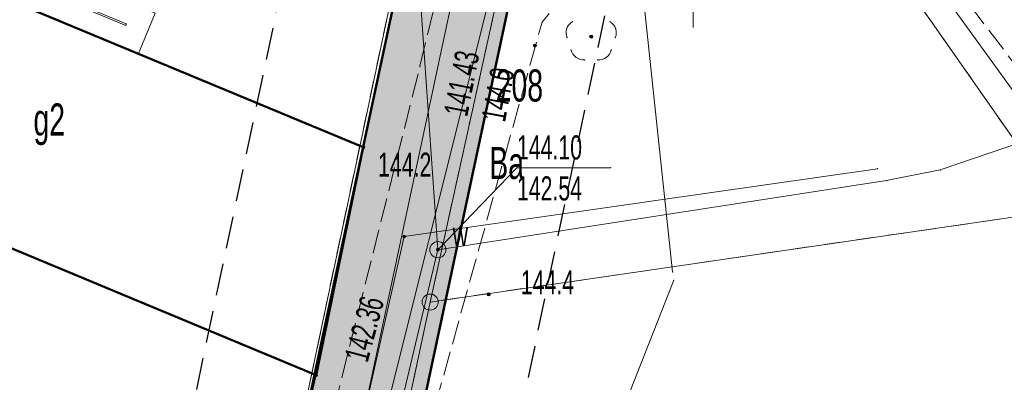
# Model space of a CAD drawing. Extents: x 6456700 to 6518119, y 5963420 to 5980059.
# Tile 140 of 256: x 6512148 to 6512178, y 5965685 to 5965697. Entities that reach past the tile are written whole.
import ezdxf
from ezdxf.enums import TextEntityAlignment as Align

# ---------------------------------------------------------------- set-up
doc = ezdxf.new("R2010")
doc.units = 0
doc.header["$MEASUREMENT"] = 0
for name, pattern in [('L_0_03', [1, 0.5, -0.5]), ('L_0_04', [1.5, 1, -0.5]), ('L_0_52', [1, 0.75, -0.25])]:
    doc.linetypes.add(name, pattern=pattern)
doc.layers.get('0').update_dxf_attribs({"color": 2, "linetype": 'CONTINUOUS', "lineweight": 5})
for name, color, linetype, lineweight in [('18mm Kreska ciągła', 7, 'CONTINUOUS', 18), ('202_punkt_graniczny', 7, 'CONTINUOUS', 18), ('210_oznaczenie_konturu_uzytku_gruntowego', 96, 'CONTINUOUS', 18), ('211_numer_dzialki_ewidencyjnej', 7, 'CONTINUOUS', 18), ('218_kontur_uzytku_gruntowego', 96, 'L_0_03', 18), ('219_dzialka_ewidencyjna', 7, 'CONTINUOUS', 18), ('312_budynek_ewidencyjny', 7, 'CONTINUOUS', 18), ('312_oznaczenie_budynku_ewidencyjnego_Atr117', 7, 'CONTINUOUS', 18), ('50mm Kreska ciągła', 7, 'CONTINUOUS', 50), ('9mm Kreska ciągła', 252, 'CONTINUOUS', 9), ('brama', 7, 'CONTINUOUS', 18), ('drzewo_lisciaste', 7, 'CONTINUOUS', 18), ('jezdnia', 7, 'CONTINUOUS', 18), ('komora_podziemna', 7, 'CONTINUOUS', 18), ('komora_podziemna_Atr17', 7, 'CONTINUOUS', 18), ('ogrodzenie_trwale', 7, 'CONTINUOUS', 18), ('pikieta_naturalna', 7, 'CONTINUOUS', 18), ('pikieta_naturalna_Atr2', 7, 'CONTINUOUS', 18), ('przewod_elektroenergetyczny_podziemny', 7, 'CONTINUOUS', 18), ('przewod_kanalizacyjny', 7, 'CONTINUOUS', 18), ('przewod_wodociagowy', 7, 'CONTINUOUS', 18), ('rzedna', 7, 'CONTINUOUS', 18), ('rzedna_Atr2', 7, 'CONTINUOUS', 18), ('rzedna_Atr3', 7, 'CONTINUOUS', 18), ('siatka_krzyrzy', 7, 'CONTINUOUS', 18), ('weranda_lub_ganek', 7, 'CONTINUOUS', 18), ('Zakres', 7, 'CONTINUOUS', 18)]:
    doc.layers.add(name, color=color, linetype=linetype, lineweight=lineweight)
doc.styles.get("Standard").update_dxf_attribs({"font": 'txt', "width": 0.75})

# ---------------------------------------------------------------- blocks, each defined once
blk = doc.blocks.new('mdcp_nowa')
at = {"layer": 'drzewo_lisciaste', "linetype": 'Continuous', "lineweight": 18, "true_color": 0x009900}
blk.add_hatch(color=94, dxfattribs=at).paths.add_polyline_path([(6494896.83, 5982147.17, 1), (6494896.83, 5982147.27, 1)])
at = {"layer": 'pikieta_naturalna', "linetype": 'Continuous', "lineweight": 18, "true_color": 0x000000}
for points in [[(6494895.08, 5982146.895, 1), (6494895.08, 5982146.985, 1)], [(6494889.74, 5982143.735, 1), (6494889.74, 5982143.825, 1)], [(6494893.64, 5982139.155, 1), (6494893.64, 5982139.245, 1)], [(6494888.27, 5982136.645, 1), (6494888.27, 5982136.735, 1)]]:
    blk.add_hatch(color=18, dxfattribs=at).paths.add_polyline_path(points)
at = {"layer": 'rzedna', "linetype": 'Continuous', "lineweight": 18, "true_color": 0x000000}
for points in [[(6494891.01, 5982140.955, 1), (6494891.01, 5982141.045, 1)], [(6494892.06, 5982140.545, 1), (6494892.06, 5982140.635, 1)]]:
    blk.add_hatch(color=18, dxfattribs=at).paths.add_polyline_path(points)
at = {"layer": '202_punkt_graniczny', "color": 7, "linetype": 'Continuous', "lineweight": 18}
blk.add_circle((6494891.82, 5982138.96), 0.25, dxfattribs=at)
at = {"layer": '202_punkt_graniczny'}
blk.add_point((6494891.82, 5982138.96), dxfattribs=at)
at = {"layer": '218_kontur_uzytku_gruntowego', "lineweight": 18, "flags": 128}
for points in [[(6494882.71, 5982111.1), (6494894.17, 5982165.25)], [(6494897.02, 5982162.55), (6494891.82, 5982138.96)], [(6494911.51, 5982141.83), (6494897.02, 5982162.55)], [(6494911.51, 5982141.83), (6494891.82, 5982138.96)], [(6494891.82, 5982138.96), (6494890.23, 5982131.5)]]:
    blk.add_lwpolyline(points, dxfattribs=at)
at = {"layer": '218_kontur_uzytku_gruntowego'}
blk.add_point((6494891.82, 5982138.96), dxfattribs=at)
blk.add_point((6494891.82, 5982138.96), dxfattribs=at)
blk.add_point((6494891.82, 5982138.96), dxfattribs=at)
blk.add_point((6494891.82, 5982138.96), dxfattribs=at)
blk.add_point((6494891.82, 5982138.96), dxfattribs=at)
blk.add_point((6494891.82, 5982138.96), dxfattribs=at)
at = {"layer": '219_dzialka_ewidencyjna', "color": 3, "linetype": 'Continuous', "lineweight": 18, "flags": 128}
for points in [[(6494882.71, 5982111.1), (6494894.17, 5982165.25)], [(6494897.02, 5982162.55), (6494891.82, 5982138.96)], [(6494897.02, 5982162.55), (6494911.51, 5982141.83)], [(6494891.82, 5982138.96), (6494911.51, 5982141.83)], [(6494891.82, 5982138.96), (6494880.02, 5982083.73)]]:
    blk.add_lwpolyline(points, dxfattribs=at)
at = {"layer": '219_dzialka_ewidencyjna', "color": 3}
blk.add_point((6494891.82, 5982138.96), dxfattribs=at)
blk.add_point((6494891.82, 5982138.96), dxfattribs=at)
blk.add_point((6494891.82, 5982138.96), dxfattribs=at)
at = {"layer": '312_budynek_ewidencyjny', "color": 7, "linetype": 'Continuous', "lineweight": 50, "flags": 128}
for points in [[(6494871.78, 5982151.25), (6494889.74, 5982143.78)], [(6494888.27, 5982136.69), (6494869.04, 5982144.69)], [(6494889.74, 5982143.78), (6494888.27, 5982136.69)]]:
    blk.add_lwpolyline(points, dxfattribs=at)
at = {"layer": '312_budynek_ewidencyjny'}
for p in [(6494889.74, 5982143.78), (6494889.74, 5982143.78), (6494888.27, 5982136.69), (6494888.27, 5982136.69)]:
    blk.add_point(p, dxfattribs=at)
at = {"layer": 'brama', "color": 7, "linetype": 'Continuous', "lineweight": 18, "flags": 128}
blk.add_lwpolyline([(6494887.08, 5982131.59), (6494888.27, 5982136.69)], dxfattribs=at)
at = {"layer": 'brama'}
blk.add_point((6494888.27, 5982136.69), dxfattribs=at)
at = {"layer": 'drzewo_lisciaste', "color": 94, "linetype": 'Continuous', "lineweight": 18}
blk.add_circle((6494896.83, 5982147.22), 0.05, dxfattribs=at)
at = {"layer": 'drzewo_lisciaste', "color": 94, "linetype": 'Continuous', "lineweight": 13}
for centre, start, end in [((6494896.45, 5982147.344), 121.308, 202.548), ((6494897.21, 5982147.344), 337.452, 58.692), ((6494896.595, 5982146.896), 193.221, 274.871), ((6494897.065, 5982146.896), 265.129, 346.779)]:
    blk.add_arc(centre, 0.4, start, end, dxfattribs=at)
at = {"layer": 'drzewo_lisciaste'}
for p in [(6494896.242, 5982147.686), (6494897.418, 5982147.686), (6494896.07, 5982147.468), (6494896.081, 5982147.191), (6494896.83, 5982147.22), (6494897.579, 5982147.191), (6494897.59, 5982147.468), (6494896.206, 5982146.805), (6494896.36, 5982146.572), (6494897.3, 5982146.572), (6494897.454, 5982146.805), (6494896.629, 5982146.497), (6494897.031, 5982146.497)]:
    blk.add_point(p, dxfattribs=at)
at = {"layer": 'jezdnia', "color": 7, "linetype": 'L_0_52', "lineweight": 18, "flags": 128}
blk.add_lwpolyline([(6494906.64, 5982204.07), (6494902.51, 5982191.42), (6494900.83, 5982182.45), (6494900.46, 5982175.05), (6494901.26, 5982168.49), (6494902.39, 5982165.03), (6494903.91, 5982162.32), (6494905.25, 5982160.72), (6494906.57, 5982160.82), (6494907.19, 5982160), (6494909.71, 5982156.82), (6494908.99, 5982155.65), (6494910.46, 5982153.38), (6494916.76, 5982144.94), (6494937.893, 5982116.515), (6494936.342, 5982111.073), (6494913.16, 5982142.2), (6494906.83, 5982150.55), (6494898.97, 5982152.01), (6494895.3, 5982147.67), (6494891.95, 5982135.64), (6494888.64, 5982134.89), (6494891.5, 5982146.29), (6494893.15, 5982153.16), (6494891.97, 5982154.04), (6494892.72, 5982157.79), (6494894.24, 5982158.91), (6494895.79, 5982169.13), (6494894.29, 5982173.33), (6494895.64, 5982177.43), (6494896.84, 5982181.98), (6494898.4, 5982189.84), (6494901.9, 5982203.21), (6494906.14, 5982216.99), (6494910.48, 5982216.25)], close=True, dxfattribs=at)
at = {"layer": 'jezdnia'}
for p in [(6494895.3, 5982147.67), (6494891.5, 5982146.29)]:
    blk.add_point(p, dxfattribs=at)
at = {"layer": 'komora_podziemna', "color": 5, "linetype": 'Continuous', "lineweight": 13}
blk.add_circle((6494892.06, 5982140.59), 0.25, dxfattribs=at)
at = {"layer": 'komora_podziemna'}
blk.add_point((6494892.06, 5982140.59), dxfattribs=at)
at = {"layer": 'ogrodzenie_trwale'}
for p in [(6494889.74, 5982143.78), (6494893.64, 5982139.2)]:
    blk.add_point(p, dxfattribs=at)
at = {"layer": 'pikieta_naturalna', "color": 7, "linetype": 'Continuous', "lineweight": 18}
for centre in [(6494895.08, 5982146.94), (6494889.74, 5982143.78), (6494893.64, 5982139.2), (6494888.27, 5982136.69)]:
    blk.add_circle(centre, 0.045, dxfattribs=at)
at = {"layer": 'pikieta_naturalna'}
for p in [(6494895.08, 5982146.94), (6494889.74, 5982143.78), (6494893.64, 5982139.2), (6494888.27, 5982136.69)]:
    blk.add_point(p, dxfattribs=at)
at = {"layer": 'przewod_elektroenergetyczny_podziemny', "color": 1, "linetype": 'Continuous', "lineweight": 18, "flags": 128}
for points in [[(6494893.89, 5982172.74), (6494895.24, 5982173.8), (6494895.34, 5982169.61), (6494897.18, 5982159.11), (6494897.89, 5982153.78), (6494899.36, 5982139.9)], [(6494912.53, 5982141.98), (6494896.58, 5982164.03), (6494894.06, 5982172.25)], [(6494852.6, 5982093.88), (6494858.5, 5982096.47), (6494881.43, 5982106.55), (6494887.59, 5982108.35), (6494891.55, 5982120.94), (6494892.43, 5982121.59), (6494895.31, 5982129.26), (6494899.4, 5982139.64)]]:
    blk.add_lwpolyline(points, dxfattribs=at)
at = {"layer": 'przewod_elektroenergetyczny_podziemny'}
for p in [(6494899.36, 5982139.9), (6494899.4, 5982139.64)]:
    blk.add_point(p, dxfattribs=at)
at = {"layer": 'przewod_kanalizacyjny', "color": 34, "linetype": 'Continuous', "lineweight": 18, "flags": 128}
for points in [[(6494893.62, 5982148.26), (6494877, 5982081.81)], [(6494874.85, 5982069.31), (6494891.01, 5982141), (6494905.74, 5982143.11)]]:
    blk.add_lwpolyline(points, dxfattribs=at)
at = {"layer": 'przewod_kanalizacyjny'}
for p in [(6494905.74, 5982143.11), (6494891.01, 5982141)]:
    blk.add_point(p, dxfattribs=at)
at = {"layer": 'przewod_wodociagowy', "color": 5, "linetype": 'Continuous', "lineweight": 18, "flags": 128}
for points in [[(6494887.26, 5982150.79), (6494891.49, 5982148.81), (6494892.06, 5982140.59)], [(6494912.84, 5982144.83), (6494907.69, 5982143.07), (6494906.02, 5982142.74), (6494892.06, 5982140.59)], [(6494892.06, 5982140.59), (6494877.83, 5982080.71), (6494875.47, 5982069.24), (6494867.82, 5982032.34), (6494861.63, 5982003.58), (6494849.58, 5981948.68), (6494837.65, 5981892.5), (6494825.12, 5981834.8), (6494813.48, 5981780.79), (6494801.71, 5981726.67), (6494790.16, 5981673.27), (6494780.64, 5981628.68), (6494769.72, 5981575.76), (6494760.13, 5981528.44), (6494749.03, 5981474.44), (6494737.27, 5981416.53), (6494726.02, 5981361.28), (6494715.35, 5981309.09), (6494713.3, 5981298.99), (6494710.89, 5981224.49)]]:
    blk.add_lwpolyline(points, dxfattribs=at)
at = {"layer": 'przewod_wodociagowy'}
for p in [(6494907.69, 5982143.07), (6494906.02, 5982142.74), (6494892.06, 5982140.59), (6494892.06, 5982140.59), (6494892.06, 5982140.59)]:
    blk.add_point(p, dxfattribs=at)
at = {"layer": 'rzedna', "color": 7, "linetype": 'Continuous', "lineweight": 18}
for centre in [(6494891.01, 5982141), (6494892.06, 5982140.59)]:
    blk.add_circle(centre, 0.045, dxfattribs=at)
at = {"layer": 'rzedna'}
for p in [(6494891.01, 5982141), (6494892.06, 5982140.59)]:
    blk.add_point(p, dxfattribs=at)
at = {"layer": 'rzedna_Atr2', "color": 7, "linetype": 'Continuous', "lineweight": 18, "flags": 128}
blk.add_lwpolyline([(6494892.06, 5982140.59), (6494894.52, 5982143.14), (6494897.437, 5982143.14)], dxfattribs=at)
at = {"layer": 'rzedna_Atr2'}
for p in [(6494894.52, 5982143.14), (6494897.437, 5982143.14), (6494892.06, 5982140.59)]:
    blk.add_point(p, dxfattribs=at)
at = {"layer": 'siatka_krzyrzy', "linetype": 'Continuous', "lineweight": 18, "flags": 128}
blk.add_lwpolyline([(6494900, 5982147.5), (6494900, 5982152.5)], dxfattribs=at)
at = {"layer": 'weranda_lub_ganek', "color": 7, "linetype": 'Continuous', "lineweight": 18, "flags": 128}
for points in [[(6494882.75, 5982146.69), (6494876.9, 5982149.12), (6494877.42, 5982150.38), (6494883.27, 5982147.95)], [(6494882.349, 5982147.568), (6494877.804, 5982149.454), (6494877.821, 5982149.502), (6494882.366, 5982147.616)]]:
    blk.add_lwpolyline(points, close=True, dxfattribs=at)
at = {"layer": 'weranda_lub_ganek'}
for p in [(6494882.349, 5982147.568), (6494882.366, 5982147.616), (6494882.75, 5982146.69)]:
    blk.add_point(p, dxfattribs=at)
at = {"layer": 'Zakres', "linetype": 'L_0_04', "lineweight": 25, "flags": 128}
blk.add_lwpolyline([(6495113.77, 5985050.22), (6495121.12, 5984877.07), (6495125.76, 5984757.87), (6495129.89, 5984649.81), (6495141.08, 5984611.3), (6495145.77, 5984544.53), (6495147.36, 5984487.27), (6495157.22, 5984392.07), (6495162.95, 5984387.45), (6495180.24, 5984384.16), (6495229.5, 5984386.61), (6495251.65, 5984373.41), (6495258.77, 5984357.12), (6495255.44, 5984330.44), (6495250.77, 5984304.39), (6495252.21, 5984282.78), (6495255.46, 5984256.45), (6495254.94, 5984238.25), (6495266.4, 5984211), (6495277.24, 5984182.33), (6495294.2, 5984133.19), (6495300.94, 5984095.37), (6495313.24, 5984037.69), (6495317.44, 5983978.18), (6495300.35, 5983922.18), (6495282.35, 5983883.38), (6495266.21, 5983862.23), (6495242.03, 5983839.67), (6495211.11, 5983816.86), (6495158.26, 5983772.66), (6495130.6, 5983651.16), (6495116.31, 5983543.43), (6495129.51, 5983346.73), (6495134.58, 5983264.71), (6495139.64, 5983186.97), (6495193.25, 5983077.94), (6495199.2, 5983041.97), (6495206.23, 5983026), (6495208.96, 5983004.88), (6495202.27, 5982979.48), (6495202.42, 5982950.13), (6495209.35, 5982897.38), (6495215.97, 5982850.34), (6495228.6, 5982809.97), (6495226.85, 5982778.82), (6495225.04, 5982750.56), (6495220.26, 5982723.37), (6495226.54, 5982679.97), (6495206.06, 5982669.48), (6495192.68, 5982657.71), (6495184.57, 5982648.65), (6495174.78, 5982624.58), (6495164.23, 5982604.61), (6495150.7, 5982588.3), (6495137.69, 5982582.43), (6495118.26, 5982573.75), (6495100.35, 5982558.42), (6495090.36, 5982544.99), (6495075.87, 5982519.06), (6495060.83, 5982499.68), (6495049.41, 5982485.49), (6495035.07, 5982459.7), (6495006.7, 5982406.64), (6494980.89, 5982351.84), (6494944.35, 5982293.29), (6494925.72, 5982250.11), (6494905.2, 5982190.37), (6494898.43, 5982153.5), (6494879.51, 5982063.89), (6494864.14, 5981992.66), (6494816.93, 5981768.61), (6494777.79, 5981577.7), (6494739.84, 5981394.72), (6494718.65, 5981297.89), (6494716.45, 5981237.31), (6494738.62, 5981208.21), (6494776.48, 5981173.06), (6494817.16, 5981137.44), (6494847.63, 5981109.8), (6494877.39, 5981077.08), (6494912.75, 5981030.55), (6494916.06, 5981014.71), (6494903.86, 5980957.01), (6494916.13, 5980953.51), (6494892.32, 5980927.59), (6494850.7, 5980858.8), (6494806.81, 5980779.89), (6494785.1, 5980753.49), (6494715.22, 5980723.29), (6494679.96, 5980686.78), (6494651.35, 5980651.29), (6494549.14, 5980683.24), (6494511.84, 5980659.66), (6494443.61, 5980630.33), (6494428.78, 5980598.6), (6494431.58, 5980579.46), (6494420.56, 5980549.76), (6494416.45, 5980528.2), (6494403.86, 5980507.16), (6494388.89, 5980482.96), (6494365.32, 5980407.99), (6494335.67, 5980315.15), (6494332.29, 5980297.41), (6494335.1, 5980278.18), (6494347.25, 5980254.84), (6494336.79, 5980250.09), (6494300.04, 5980271.34), (6494320.8, 5980301.43), (6494336.81, 5980349.17), (6494344.85, 5980380.92), (6494360.85, 5980437.13), (6494374.18, 5980476.38), (6494386.14, 5980498.84), (6494403.02, 5980528.52), (6494411.33, 5980563.19), (6494420.84, 5980586.25), (6494420.25, 5980601.11), (6494434.95, 5980635.94), (6494446.75, 5980644.99), (6494465.77, 5980647.27), (6494513.02, 5980669.46), (6494507.85, 5980679.68), (6494547.89, 5980705.83), (6494570.06, 5980691.34), (6494636.17, 5980669.05), (6494706.14, 5980756.86), (6494742.78, 5980772.58), (6494798.53, 5980814.27), (6494826.12, 5980867.97), (6494849.57, 5980908.6), (6494845.35, 5980942.01), (6494853.94, 5980970.83), (6494891.08, 5980960.54), (6494890.11, 5980965.73), (6494903.94, 5981025.69), (6494869.98, 5981070.3), (6494770.97, 5981160.58), (6494728.18, 5981200.64), (6494706.13, 5981229.56), (6494707.94, 5981299.75), (6494728.84, 5981398.1), (6494767.06, 5981580.19), (6494806.17, 5981770.55), (6494854.36, 5981994.76), (6494869.73, 5982065.97), (6494888.61, 5982155.44), (6494891.67, 5982173.95), (6494895.82, 5982197.45), (6494916.38, 5982253.72), (6494935.47, 5982297.95), (6494954.97, 5982331.67), (6494972.09, 5982356.64), (6494997.76, 5982411.14), (6495026.29, 5982464.48), (6495041.09, 5982491.09), (6495052.99, 5982505.88), (6495067.51, 5982524.6), (6495081.94, 5982550.43), (6495092.99, 5982565.28), (6495112.86, 5982582.29), (6495133.59, 5982591.55), (6495144.48, 5982596.46), (6495155.87, 5982610.19), (6495165.7, 5982628.8), (6495175.96, 5982654.03), (6495185.62, 5982664.83), (6495200.4, 5982677.82), (6495212.49, 5982688.04), (6495209.64, 5982723.43), (6495215.22, 5982750.57), (6495216.87, 5982779.54), (6495218.31, 5982809.31), (6495206.86, 5982847.92), (6495199.44, 5982894.74), (6495192.11, 5982948.71), (6495190.16, 5982979.24), (6495183.47, 5983075.16), (6495129.79, 5983184.34), (6495124.6, 5983264.07), (6495119.53, 5983346.09), (6495106.27, 5983543.75), (6495120.74, 5983652.9), (6495148.75, 5983779.42), (6495204.15, 5983826.04), (6495273.41, 5983889.36), (6495288.53, 5983927.42), (6495300.83, 5983964.69), (6495303.91, 5983980.14), (6495301.32, 5984039.55), (6495291.1, 5984093.63), (6495284.5, 5984130.67), (6495267.84, 5984178.93), (6495257.12, 5984207.3), (6495244.96, 5984236.19), (6495244.79, 5984255.42), (6495242.25, 5984281.97), (6495240.71, 5984304.95), (6495245.55, 5984331.94), (6495248.51, 5984355.64), (6495243.77, 5984366.47), (6495226.98, 5984376.47), (6495179.54, 5984374.12), (6495158.61, 5984378.09), (6495147.7, 5984386.91), (6495137.38, 5984486.61), (6495135.78, 5984544.04), (6495131.18, 5984609.54), (6495119.95, 5984648.2), (6495115.76, 5984757.49), (6495111.12, 5984876.67), (6495103.73, 5985050.93), (6495109.36, 5985081.73), (6495120.41, 5985085.88)], close=True, dxfattribs=at)
at = {"layer": '210_oznaczenie_konturu_uzytku_gruntowego', "lineweight": 20, "width": 0.66}
blk.add_text('Ba', height=1, dxfattribs=at).set_placement((6494893.66, 5982143.79), align=Align.TOP_LEFT)
at = {"layer": '211_numer_dzialki_ewidencyjnej', "color": 7, "lineweight": 20, "width": 0.66}
blk.add_text('208', height=1, dxfattribs=at).set_placement((6494893.86, 5982146.2), align=Align.TOP_LEFT)
at = {"layer": '312_oznaczenie_budynku_ewidencyjnego_Atr117', "color": 7, "lineweight": 20, "width": 0.66}
blk.add_text('g2', height=1, dxfattribs=at).set_placement((6494879.48, 5982145.14), align=Align.TOP_LEFT)
at = {"layer": 'komora_podziemna_Atr17', "color": 7, "lineweight": 15, "width": 0.66}
blk.add_text('w', height=0.75, dxfattribs=at).set_placement((6494892.519, 5982141.45), align=Align.TOP_LEFT)
at = {"layer": 'pikieta_naturalna_Atr2', "color": 7, "lineweight": 15, "width": 0.66}
blk.add_text('144.0', height=0.75, rotation=79.5, dxfattribs=at).set_placement((6494893.41, 5982144.67), align=Align.TOP_LEFT)
for s, p in [('144.2', (6494890.2, 5982143.61)), ('144.4', (6494894.64, 5982139.95))]:
    blk.add_text(s, height=0.75, dxfattribs=at).set_placement(p, align=Align.TOP_LEFT)
at = {"layer": 'rzedna_Atr2', "color": 7, "lineweight": 15, "width": 0.66}
for s, rotation, p in [('141.43', 79, (6494892.234, 5982144.843)), ('142.36', 75, (6494889.146, 5982137.244))]:
    blk.add_text(s, height=0.75, rotation=rotation, dxfattribs=at).set_placement(p, align=Align.TOP_LEFT)
blk.add_text('144.10', height=0.75, dxfattribs=at).set_placement((6494894.52, 5982144.147), align=Align.TOP_LEFT)
at = {"layer": 'rzedna_Atr3', "color": 7, "lineweight": 15, "width": 0.66}
blk.add_text('142.54', height=0.75, dxfattribs=at).set_placement((6494894.52, 5982142.872), align=Align.TOP_LEFT)

msp = doc.modelspace()

# ---------------------------------------------------------------- block references
at = {"linetype": 'ByBlock'}
msp.add_blockref('mdcp_nowa', (17268.786, -16450.998), dxfattribs=at)

# ---------------------------------------------------------------- next in the draw order: hatches: boundary and pattern name
at = {"layer": '9mm Kreska ciągła'}
h = msp.add_hatch(dxfattribs=at)
h.set_pattern_fill('SAND_AND_LIME', color=4, scale=0.1)
h.set_pattern_definition([(37.5, (6506978.44693, 5965466.5146), (-0.0068032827, 0.208096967), [0, -0.16416, 0, -0.1836, 0, -0.1755]), (7.5, (6506978.44693, 5965466.5146), (0.191135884, 0.304791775), [0, -0.08856, 0, -0.14796, 0, -0.0567]), (-32.5, (6506978.3141, 5965466.5146), (0.336327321, 0.000611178), [0, -0.054, 0, -0.1944, 0, -0.2538]), (-42.5, (6506978.3141, 5965466.5146), (0.324661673, 0.094788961), [0, -0.027, 0, -0.12744, 0, -0.1458])])
h.paths.add_polyline_path([(6512110.549, 5965467.143), (6512123.051, 5965526.497, -0.000754), (6512129.304, 5965555.993), (6512164.146, 5965719.115, 0.050063), (6512164.212, 5965719.71), (6512170.437, 5965706.021), (6512170.11, 5965706.459, 0.64448), (6512164.772, 5965705.291), (6512132.727, 5965555.262, 0.000754), (6512126.476, 5965525.776), (6512113.974, 5965466.422), (6512110.549, 5965467.143)])

# ---------------------------------------------------------------- next in the draw order: linework, layer by layer
at = {"layer": '18mm Kreska ciągła', "color": 4, "ltscale": 0.1}
msp.add_line((6512163.177, 5965706.2), (6512131.016, 5965555.627), dxfattribs=at)
at = {"layer": '50mm Kreska ciągła', "color": 5, "ltscale": 0.1}
for points in [[(6512164.781, 5965738.75, 0.112216), (6512164.158, 5965720.307, -0.100378), (6512164.146, 5965719.115), (6512129.304, 5965555.993)], [(6512132.727, 5965555.262), (6512164.772, 5965705.291, -0.64448), (6512170.11, 5965706.459), (6512170.437, 5965706.021)]]:
    msp.add_lwpolyline(points, format="xyb", dxfattribs=at)

doc.saveas('drawing.dxf')
